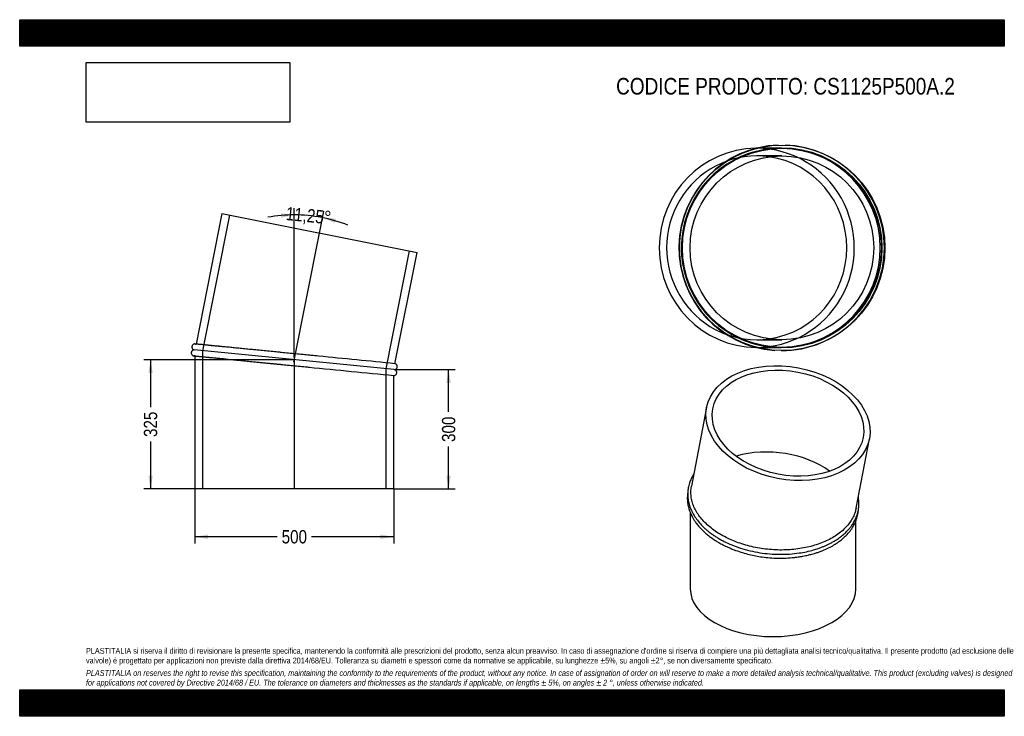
# Model space of a CAD drawing. Header units: millimetres. Extents: x 0 to 2475, y 0 to 1750.
import ezdxf
from ezdxf.enums import TextEntityAlignment as Align
from ezdxf.lldxf.tags import DXFTag

# ---------------------------------------------------------------- set-up
doc = ezdxf.new("R2010")
doc.units = ezdxf.units.MM
doc.header["$LTSCALE"] = 8.333333
doc.layers.add('Default', color=7, linetype='Continuous')
doc.layers.add('TUBO_X_GOMITO_11', color=7, linetype='Continuous')
doc.styles.add('SEACAD_Arial_Narrow', font='ARIALN.TTF')
tags = doc.linetypes.add('CENTER2', pattern=[28.575, 19.05, -3.175, 3.175, -3.175]).pattern_tags.tags
tags[10:11] = [DXFTag(74, 4), DXFTag(75, 0), DXFTag(340, '0'), DXFTag(46, 0.0), DXFTag(50, 0.0), DXFTag(44, 0.0), DXFTag(45, 0.0)]
tags[8:9] = [DXFTag(74, 4), DXFTag(75, 0), DXFTag(340, '0'), DXFTag(46, 0.0), DXFTag(50, 0.0), DXFTag(44, 0.0), DXFTag(45, 0.0)]
tags[6:7] = [DXFTag(74, 4), DXFTag(75, 0), DXFTag(340, '0'), DXFTag(46, 0.0), DXFTag(50, 0.0), DXFTag(44, 0.0), DXFTag(45, 0.0)]
tags[4:5] = [DXFTag(74, 4), DXFTag(75, 0), DXFTag(340, '0'), DXFTag(46, 0.0), DXFTag(50, 0.0), DXFTag(44, 0.0), DXFTag(45, 0.0)]
tags = doc.linetypes.add('HIDDEN2', pattern=[4.7625, 3.175, -1.5875]).pattern_tags.tags
tags[6:7] = [DXFTag(74, 4), DXFTag(75, 0), DXFTag(340, '0'), DXFTag(46, 0.0), DXFTag(50, 0.0), DXFTag(44, 0.0), DXFTag(45, 0.0)]
tags[4:5] = [DXFTag(74, 4), DXFTag(75, 0), DXFTag(340, '0'), DXFTag(46, 0.0), DXFTag(50, 0.0), DXFTag(44, 0.0), DXFTag(45, 0.0)]
doc.dimstyles.new('Plastitalia', dxfattribs={"dimtxt": 33.333333, "dimasz": 33.333333, "dimexe": 16.666667, "dimexo": 0, "dimgap": 8.333333, "dimtad": 0, "dimdec": 0, "dimtxsty": 'SEACAD_Arial_Narrow', "dimblk1": '_SE_FILLED', "dimblk2": '_SE_FILLED', "dimsah": 1, "dimcen": 16.666667, "dimadec": 0, "dimazin": 0, "dimtfac": 0.8, "dimtdec": 1, "dimtmove": 0, "dimatfit": 3, "dimfxl": 1, "dimtolj": 1, "dimarcsym": 0})
picture_1 = doc.add_image_def('image1.jpg', size_in_pixel=(4302, 1260))

# ---------------------------------------------------------------- blocks, each defined once
blk = doc.blocks.new('SEANNOT_GROUP')
at = {"layer": 'Default', "color": 7, "linetype": 'CENTER2'}
blk.add_line((690.3, 901.8), (690.3, 571.1), dxfattribs=at)
blk = doc.blocks.new('SEANNOT_GROUP1')
at = {"layer": 'Default', "color": 7, "linetype": 'CENTER2'}
blk.add_line((689.1, 889.7), (753.6, 1214.1), dxfattribs=at)
blk = doc.blocks.new('SE')
at = {"layer": 'TUBO_X_GOMITO_11', "color": 7, "linetype": 'Continuous'}
for p, q in [((508.4, 1262.9), (443.2, 935.1)), ((508.4, 1262.9), (998.8, 1165.4)), ((943.2, 885.8), (998.8, 1165.4)), ((941.7, 871), (438.8, 920.5)), ((941.7, 871), (438.8, 920.5)), ((440.3, 905.3), (440.3, 571.1)), ((940.3, 571.1), (940.3, 856.1)), ((940.3, 571.1), (440.3, 571.1))]:
    blk.add_line(p, q, dxfattribs=at)
at = {"layer": 'TUBO_X_GOMITO_11', "color": 7, "linetype": 'HIDDEN2'}
for p, q in [((527.1, 1259.2), (459.4, 918.5)), ((921.2, 873), (980.1, 1169.1)), ((443.2, 935.1), (443.1, 934.8)), ((459.4, 918.5), (459.4, 571.1)), ((440.3, 905.6), (440.3, 905.3)), ((921.2, 571.1), (921.2, 873))]:
    blk.add_line(p, q, dxfattribs=at)
for centre, start, end in [((-20687.4, -217447.7), 84.392476, 84.473314), ((22320.1, 219214.4), 264.276686, 264.352011)]:
    blk.add_arc(centre, 219402.4, start, end, dxfattribs=at)
at = {"layer": 'TUBO_X_GOMITO_11', "color": 7, "linetype": 'Continuous'}
for centre, start, end in [((-20687.4, -217447.7), 84.342103, 84.392476), ((22320.1, 219214.4), 264.352011, 264.407897)]:
    blk.add_arc(centre, 219402.4, start, end, dxfattribs=at)
for points, knots in [([(438.8, 920.5), (438.3, 920.5), (437.3, 920.4), (435.8, 919.9), (434.4, 919.2), (433, 917.9), (432, 916.4), (431.4, 914.4), (431.2, 912.7), (431.6, 910.9), (432.2, 909.3), (433.3, 907.8), (434.7, 906.7), (436.3, 905.9), (437.4, 905.7), (438, 905.6)], [0, 0, 0, 0, 0.067041, 0.136881, 0.206355, 0.271876, 0.378025, 0.446016, 0.54362, 0.609558, 0.684428, 0.764913, 0.8469, 0.926319, 1, 1, 1, 1]), ([(440.9, 935.3), (440.4, 935.4), (439.4, 935.4), (437.8, 935), (436.4, 934.4), (434.9, 933.3), (433.8, 931.8), (433, 929.9), (432.7, 928.1), (432.9, 926.3), (433.4, 924.7), (434.3, 923.2), (435.6, 921.9), (437.2, 921), (438.2, 920.7), (438.8, 920.5)], [0, 0, 0, 0, 0.067391, 0.137574, 0.207374, 0.273208, 0.380012, 0.448308, 0.54552, 0.611278, 0.685926, 0.766121, 0.847744, 0.926749, 1, 1, 1, 1]), ([(751.3, 904.8), (751.1, 904.8), (745.5, 905.3), (733.2, 906.6), (715.8, 908.3), (697.9, 910), (680.1, 911.8), (662.3, 913.5), (644.7, 915.3), (627.4, 917), (610.3, 918.7), (593.7, 920.3), (577.5, 921.9), (561.9, 923.4), (547, 924.9), (532.8, 926.3), (519.4, 927.6), (506.8, 928.9), (495.3, 930), (484.9, 931), (477.5, 931.7), (472.5, 932.2), (469.4, 932.5), (466.4, 932.8), (463.3, 933.1), (459.9, 933.5), (456.5, 933.8), (453.2, 934.1), (450.1, 934.4), (447.2, 934.7), (444.7, 935), (442.6, 935.2), (441.2, 935.3), (441, 935.3), (440.9, 935.3)], [0, 0, 0, 0, 0.001199, 0.0405, 0.079803, 0.119104, 0.158406, 0.197708, 0.237009, 0.276311, 0.315612, 0.354913, 0.394213, 0.433513, 0.472811, 0.51211, 0.551408, 0.590705, 0.630001, 0.668977, 0.705957, 0.720708, 0.73507, 0.749052, 0.764614, 0.783257, 0.804982, 0.826055, 0.84939, 0.874988, 0.902848, 0.932969, 0.965353, 1, 1, 1, 1]), ([(438, 905.6), (438.1, 905.6), (438.3, 905.5), (439.7, 905.4), (441.7, 905.2), (444.1, 905), (446.7, 904.7), (449.4, 904.4), (452, 904.2), (454.6, 903.9), (457.2, 903.7), (460, 903.4), (463.1, 903.1), (467.9, 902.6), (474.9, 901.9), (484.8, 901), (495.7, 899.9), (507.6, 898.7), (520.4, 897.4), (534.1, 896.1), (548.5, 894.7), (563.7, 893.2), (579.4, 891.6), (595.8, 890), (612.5, 888.4), (629.7, 886.7), (647.2, 885), (664.8, 883.2), (682.6, 881.5), (700.3, 879.7), (715.7, 878.2), (724, 877.4), (727.3, 877.1)], [0, 0, 0, 0, 0.036715, 0.070467, 0.101256, 0.129084, 0.153949, 0.175851, 0.194791, 0.211271, 0.227614, 0.24411, 0.260758, 0.277559, 0.318488, 0.359736, 0.400984, 0.442233, 0.483483, 0.524734, 0.565985, 0.607237, 0.648489, 0.689742, 0.730996, 0.77225, 0.813504, 0.854759, 0.896013, 0.937268, 0.978523, 1, 1, 1, 1]), ([(940.2, 856.2), (940.6, 856.2), (941.4, 856.1), (942.7, 856.5), (944.1, 857.1), (945.6, 858.2), (946.8, 859.7), (947.6, 861.6), (947.8, 863.4), (947.7, 865.2), (947.2, 866.8), (946.2, 868.3), (944.9, 869.6), (943.4, 870.5), (942.3, 870.8), (941.7, 871)], [0, 0, 0, 0, 0.041465, 0.1136, 0.18534, 0.253004, 0.362777, 0.432971, 0.532886, 0.600472, 0.677195, 0.75962, 0.843512, 0.924713, 1, 1, 1, 1]), ([(941.7, 871), (942.3, 871), (943.3, 871.1), (944.8, 871.6), (946.1, 872.3), (947.5, 873.6), (948.5, 875.1), (949.2, 877.1), (949.3, 878.8), (949, 880.6), (948.3, 882.2), (947.3, 883.7), (945.9, 884.8), (944.4, 885.6), (943.5, 885.7), (943.1, 885.8)], [0, 0, 0, 0, 0.068904, 0.140684, 0.212088, 0.27943, 0.388527, 0.458408, 0.558723, 0.626493, 0.703443, 0.786165, 0.870429, 0.952054, 1, 1, 1, 1])]:
    blk.add_open_spline(points, degree=3, knots=knots, dxfattribs=at)
at = {"layer": 'TUBO_X_GOMITO_11', "color": 7, "linetype": 'HIDDEN2'}
for points in [[(440.9, 935.3), (441.7, 935.3), (442.5, 935.1), (443.3, 934.8)], [(440.4, 905.7), (439.6, 905.5), (438.8, 905.5), (438, 905.6)], [(727.8, 877), (728, 877), (728.2, 877), (728.4, 877)]]:
    blk.add_open_spline(points, degree=3, dxfattribs=at)
blk = doc.blocks.new('DMBLK37')
at = {"layer": 'Default', "linetype": 'Continuous'}
for points in [[(473.6, 445.5), (473.6, 456.6), (440.3, 451)], [(906.9, 445.5), (940.3, 451), (906.9, 456.6)]]:
    blk.add_hatch(color=7, dxfattribs=at).paths.add_polyline_path(points)
at = {"layer": 'Default', "color": 7, "linetype": 'Continuous'}
for p, q in [((440.3, 571.1), (440.3, 434.3)), ((940.3, 571.1), (940.3, 434.3)), ((646.8, 451), (440.3, 451)), ((940.3, 451), (733.8, 451))]:
    blk.add_line(p, q, dxfattribs=at)
at = {"layer": 'Default', "color": 7, "linetype": 'Continuous', "style": 'SEACAD_Arial_Narrow'}
blk.add_text('500', height=33.33, dxfattribs=at).set_placement((658.5, 467.7), align=Align.TOP_LEFT)
blk = doc.blocks.new('_SE_FILLED')
at = {"color": 0}
blk.add_line((0, 0), (-1, 0), dxfattribs=at)
blk.add_solid([(0, 0), (-1, -0.1665), (-1, 0.1665), (0, 0)], dxfattribs=at)
blk = doc.blocks.new('DMBLK38')
at = {"layer": 'Default', "linetype": 'Continuous'}
for points in [[(1083.8, 837.7), (1078.2, 871), (1072.6, 837.7)], [(1083.8, 604.5), (1072.6, 604.5), (1078.2, 571.1)]]:
    blk.add_hatch(color=7, dxfattribs=at).paths.add_polyline_path(points)
at = {"layer": 'Default', "color": 7, "linetype": 'Continuous'}
for p, q in [((941.7, 871), (1094.9, 871)), ((1078.2, 764.5), (1078.2, 871)), ((1078.2, 571.1), (1078.2, 677.6)), ((940.3, 571.1), (1094.9, 571.1))]:
    blk.add_line(p, q, dxfattribs=at)
at = {"layer": 'Default', "color": 7, "linetype": 'Continuous', "style": 'SEACAD_Arial_Narrow'}
blk.add_text('300', height=33.33, rotation=90, dxfattribs=at).set_placement((1061.5, 689.2), align=Align.TOP_LEFT)
blk = doc.blocks.new('SE1')
at = {"layer": 'TUBO_X_GOMITO_11', "color": 7, "linetype": 'Continuous'}
for p, q in [((1726.5, 775.6), (1688.7, 577.8)), ((2102.4, 522.9), (2135.8, 697.3)), ((1685.5, 512.2), (1685.5, 320.5)), ((2102.2, 320.5), (2102.2, 491.3))]:
    blk.add_line(p, q, dxfattribs=at)
for major_axis in [(-204.6, 39.1), (-189, 36.2)]:
    blk.add_ellipse((1931.2, 736.5), major_axis=major_axis, ratio=0.678892, dxfattribs=at)
for centre, major_axis, ratio, start_param, end_param in [((1893.9, 541.4), (192.1, -18.2), 0.630814, 0.800327, 2.135268), ((1893.9, 541.4), (192.1, -18.2), 0.630814, 0.800327, 2.135268), ((1893.9, 320.5), (208.3, 0), 0.57735, 3.141593, 6.283185)]:
    blk.add_ellipse(centre, major_axis=major_axis, ratio=ratio, start_param=start_param, end_param=end_param, dxfattribs=at)
for points, knots in [([(1694.7, 609.3), (1694.5, 609), (1693.5, 607.5), (1691.9, 604.8), (1689.8, 601), (1687.7, 596.7), (1685.5, 591.7), (1683.5, 586), (1681.7, 580), (1680.4, 573.9), (1679.6, 568.2), (1679.1, 562.1), (1679, 553.6), (1680.1, 542.3), (1683.3, 529.4), (1688.3, 516.6), (1695, 504.2), (1703.5, 492), (1712.2, 481.8), (1720.4, 473.8), (1726.6, 468.3), (1731.9, 463.9), (1736.4, 460.4), (1741.1, 457), (1746.9, 453), (1753.9, 448.6), (1761.9, 443.9), (1773.9, 437.6), (1790.4, 430), (1812.3, 422.1), (1835.7, 415.6), (1860.3, 410.7), (1885.4, 407.7), (1910.5, 406.6), (1935.5, 407.3), (1958, 409.8), (1978.1, 413.4), (1993.9, 417.4), (2006.3, 421.3), (2015.5, 424.6), (2023, 427.6), (2029.9, 430.7), (2037, 434.1), (2045.7, 438.9), (2055.8, 445.1), (2065.9, 452.5), (2074.6, 460.1), (2081.8, 467.3), (2087.8, 474.4), (2092.8, 481.2), (2096.9, 487.8), (2100.2, 494.2), (2103.2, 500.8), (2105.7, 508), (2107.6, 515.4), (2108.8, 522.3), (2109.4, 528.9), (2109.6, 535.7), (2109.2, 542.4), (2108.5, 547.7), (2108, 550.5), (2107.9, 551.3)], [0.079705, 0.079705, 0.079705, 0.079705, 0.0808568, 0.0856104, 0.089768, 0.0949422, 0.1011999, 0.1078603, 0.1149055, 0.1222608, 0.1287459, 0.1343231, 0.1430287, 0.1576257, 0.1721722, 0.186855, 0.2014869, 0.2158996, 0.2314185, 0.2401768, 0.247796, 0.2539297, 0.2584823, 0.2630398, 0.2691506, 0.2764944, 0.2841419, 0.2923453, 0.3096983, 0.3276401, 0.3464315, 0.3651238, 0.383812, 0.4025001, 0.4211909, 0.4398093, 0.4541832, 0.4688782, 0.4788807, 0.4860614, 0.4931851, 0.4993543, 0.5056194, 0.5137264, 0.5257737, 0.5380293, 0.5490009, 0.5595944, 0.5685123, 0.5776818, 0.5861117, 0.5933765, 0.6010781, 0.6100043, 0.6187495, 0.6265862, 0.6336456, 0.6411033, 0.6495641, 0.6563903, 0.6590028, 0.6590028, 0.6590028, 0.6590028]), ([(1748.3, 465.3), (1743.4, 468.7), (1738.8, 472.2), (1730.2, 479.3), (1726.2, 483), (1718.6, 490.6), (1715.1, 494.5), (1708.7, 502.5), (1705.7, 506.5), (1700.5, 514.8), (1698.2, 519), (1694.2, 527.5), (1692.6, 531.8), (1689.9, 540.4), (1688.9, 544.8), (1687.6, 553.4), (1687.2, 557.7), (1687.2, 566.3), (1687.5, 570.5), (1688.3, 575.8), (1688.5, 576.8), (1688.7, 577.8)], [0, 0, 0, 0, 0.015625, 0.015625, 0.03125, 0.03125, 0.046875, 0.046875, 0.0625, 0.0625, 0.078125, 0.078125, 0.09375, 0.09375, 0.109375, 0.109375, 0.125, 0.125, 0.140625, 0.140625, 0.1443079, 0.1443079, 0.1443079, 0.1443079]), ([(1679.2, 561.4), (1679, 560.2), (1678.4, 555.6), (1678, 547.5), (1678.8, 536.8), (1680.7, 526.4), (1683.5, 517.2), (1686.2, 510.4), (1688.6, 505.1), (1691.2, 499.9), (1695.1, 493.4), (1700, 486), (1706.9, 477.2), (1711.9, 471.9), (1715.2, 468.5)], [0.8911553, 0.8911553, 0.8911553, 0.8911553, 0.8950289, 0.9070107, 0.9185349, 0.931016, 0.9421984, 0.9498281, 0.9544605, 0.9605206, 0.9682309, 0.9773823, 0.9879729, 1, 1, 1, 1]), ([(1715.2, 468.5), (1718.6, 465.2), (1724, 460), (1733.6, 452.2), (1742.2, 446), (1750.2, 440.8), (1756.8, 436.8), (1762.2, 433.7), (1766.8, 431.3), (1772, 428.6), (1778.4, 425.5), (1787.8, 421.3), (1800.7, 416.3), (1816.5, 411), (1833.3, 406.5), (1849.9, 402.9), (1867.3, 400.1), (1885.9, 398.1), (1905.9, 397.1), (1926.6, 397.4), (1944.6, 398.7), (1958.5, 400.6), (1967.9, 402.1), (1975.2, 403.6), (1981.2, 404.9), (1986.3, 406.1), (1991.7, 407.5), (1998.4, 409.4), (2006.1, 411.9), (2014.4, 414.9), (2024.9, 419.1), (2037, 424.8), (2049.7, 432.1), (2060.8, 439.6), (2070.9, 447.8), (2080.7, 457.3), (2089.7, 468.1), (2097.1, 479.7), (2102.8, 491.9), (2106.6, 504.4), (2108.2, 514.3), (2108.5, 519.8), (2108.5, 521)], [0, 0, 0, 0, 0.0120803, 0.0226965, 0.0318507, 0.0401773, 0.046658, 0.0514638, 0.0555501, 0.0594905, 0.0655706, 0.0728658, 0.0840795, 0.0980008, 0.1112187, 0.1237793, 0.1362181, 0.1504293, 0.165506, 0.1808542, 0.1967435, 0.2064067, 0.2131189, 0.2190315, 0.223826, 0.2275809, 0.2316091, 0.2373912, 0.2443096, 0.2516072, 0.2591386, 0.2730312, 0.2863757, 0.2985832, 0.3104076, 0.3237345, 0.3392143, 0.3536757, 0.3677066, 0.3830904, 0.3975776, 0.401603, 0.401603, 0.401603, 0.401603]), ([(2102.4, 522.9), (2101.8, 519.6), (2101, 516.3), (2098.6, 508.9), (2097, 504.9), (2093, 496.8), (2090.8, 492.9), (2085.5, 485.1), (2082.6, 481.4), (2076.2, 474.1), (2072.6, 470.5), (2065, 463.8), (2060.9, 460.5), (2052.2, 454.3), (2047.6, 451.3), (2037.9, 445.7), (2032.9, 443.1), (2022.2, 438.2), (2016.7, 435.9), (2005.3, 431.8), (1999.4, 429.9), (1987.4, 426.5), (1981.2, 425), (1962.5, 421.2), (1949.5, 419.4), (1929.3, 418), (1922.6, 417.8), (1909, 417.7), (1902.1, 417.9), (1888.5, 418.7), (1881.6, 419.3), (1868, 420.9), (1861.3, 422), (1841.2, 425.7), (1828.1, 429), (1809.2, 435), (1803, 437.2), (1791, 442), (1785.2, 444.5), (1768.4, 452.6), (1757.9, 458.7), (1748.3, 465.3)], [0.643986, 0.643986, 0.643986, 0.643986, 0.65625, 0.65625, 0.671875, 0.671875, 0.6875, 0.6875, 0.703125, 0.703125, 0.71875, 0.71875, 0.734375, 0.734375, 0.75, 0.75, 0.765625, 0.765625, 0.78125, 0.78125, 0.796875, 0.796875, 0.8125, 0.8125, 0.84375, 0.84375, 0.859375, 0.859375, 0.875, 0.875, 0.890625, 0.890625, 0.90625, 0.90625, 0.9375, 0.9375, 0.953125, 0.953125, 0.96875, 0.96875, 1, 1, 1, 1])]:
    blk.add_open_spline(points, degree=3, knots=knots, dxfattribs=at)
blk = doc.blocks.new('DMBLK39')
at = {"layer": 'Default', "linetype": 'Continuous'}
for points in [[(657.2, 1252.6), (690.3, 1259.7), (656.7, 1263.7)], [(795, 1250.1), (761.3, 1252.7), (792.3, 1239.3)]]:
    blk.add_hatch(color=7, dxfattribs=at).paths.add_polyline_path(points)
at = {"layer": 'Default', "color": 7, "linetype": 'Continuous'}
for p, q in [((690.3, 901.8), (690.3, 1276.4)), ((753.6, 1214.1), (764.5, 1269.1))]:
    blk.add_line(p, q, dxfattribs=at)
for start, end in [(90, 100.4952), (68.2548, 90)]:
    blk.add_arc((690.3, 895.8), 363.9, start, end, dxfattribs=at)
at = {"layer": 'Default', "color": 7, "linetype": 'Continuous', "style": 'SEACAD_Arial_Narrow'}
blk.add_text('11,25°', height=33.33, rotation=354.375, dxfattribs=at).set_placement((671, 1280.1), align=Align.TOP_LEFT)
blk = doc.blocks.new('SE2')
at = {"layer": 'TUBO_X_GOMITO_11', "color": 7, "linetype": 'HIDDEN2'}
for p, q in [((1913.1, 1426.9), (1852.7, 1426.9)), ((1916, 1407.8), (1852.7, 1407.8)), ((1852.7, 946), (1916, 946)), ((1852.7, 926.9), (1913.1, 926.9))]:
    blk.add_line(p, q, dxfattribs=at)
at = {"layer": 'TUBO_X_GOMITO_11', "color": 7, "linetype": 'Continuous'}
for centre, radius in [((1916.7, 1176.9), 258.2), ((1916, 1176.9), 250), ((1916, 1176.9), 230.9)]:
    blk.add_circle(centre, radius, dxfattribs=at)
at = {"layer": 'TUBO_X_GOMITO_11', "color": 7, "linetype": 'HIDDEN2'}
blk.add_circle((1916, 1176.9), 251.5, dxfattribs=at)
blk.add_circle((1916, 1176.9), 251.5, dxfattribs=at)
at = {"layer": 'TUBO_X_GOMITO_11', "color": 7, "linetype": 'Continuous'}
blk.add_arc((1915.3, 1176.9), 258.2, 91.8652, 266.1319, dxfattribs=at)
at = {"layer": 'TUBO_X_GOMITO_11', "color": 7, "linetype": 'HIDDEN2'}
for centre, radius, start, end in [((1913.1, 1176.9), 250, 89.766, 240.8167), ((1915.3, 1176.9), 258.2, 0, 88.1068), ((1913.1, 1176.9), 250, 0, 87.1662), ((1915.3, 1176.9), 258.2, 269.7918, 0), ((1913.1, 1176.9), 250, 273.7233, 0), ((1913.1, 1176.9), 250, 242.2854, 266.8731), ((1913.1, 1176.9), 250, 267.0533, 270.8793)]:
    blk.add_arc(centre, radius, start, end, dxfattribs=at)
at = {"layer": 'TUBO_X_GOMITO_11', "color": 7, "linetype": 'Continuous'}
for major_axis, start_param, end_param in [((0, 250), 0.010583, 3.133052), ((0, -230.9), 0.138916, 3.002677)]:
    blk.add_ellipse((1852.7, 1176.9), major_axis=major_axis, ratio=0.980785, start_param=start_param, end_param=end_param, dxfattribs=at)
at = {"layer": 'TUBO_X_GOMITO_11', "color": 7, "linetype": 'HIDDEN2'}
for major_axis, start_param, end_param in [((0, -230.9), 3.002677, 6.283185), ((0, 250), 0, 0.010583), ((0, 250), 3.133052, 6.283185), ((0, -230.9), 0, 0.138916)]:
    blk.add_ellipse((1852.7, 1176.9), major_axis=major_axis, ratio=0.980785, start_param=start_param, end_param=end_param, dxfattribs=at)
blk = doc.blocks.new('DMBLK40')
at = {"layer": 'Default', "linetype": 'Continuous'}
for points in [[(323.4, 862.4), (334.5, 862.4), (328.9, 895.8)], [(323.4, 604.5), (328.9, 571.1), (334.5, 604.5)]]:
    blk.add_hatch(color=7, dxfattribs=at).paths.add_polyline_path(points)
at = {"layer": 'Default', "color": 7, "linetype": 'Continuous'}
for p, q in [((690.3, 895.8), (312.2, 895.8)), ((328.9, 895.8), (328.9, 776.9)), ((328.9, 690), (328.9, 571.1)), ((690.3, 571.1), (312.2, 571.1))]:
    blk.add_line(p, q, dxfattribs=at)
at = {"layer": 'Default', "color": 7, "linetype": 'Continuous', "style": 'SEACAD_Arial_Narrow'}
blk.add_text('325', height=33.33, rotation=90, dxfattribs=at).set_placement((312.2, 701.6), align=Align.TOP_LEFT)

msp = doc.modelspace()

# ---------------------------------------------------------------- hatches: boundary and pattern name
at = {"layer": 'Default', "linetype": 'Continuous'}
h = msp.add_hatch(dxfattribs=at)
h.set_pattern_fill('LINE', scale=0.629921, angle=45, style=0)
h.paths.add_polyline_path([(2475, 1683.3), (2475, 1750), (0, 1750), (0, 1683.3)])
for points in [[(2475, 1683.3), (2475, 1750), (0, 1750), (0, 1683.3)], [(2475, 0), (2475, 66.7), (0, 66.7), (0, 0)]]:
    msp.add_hatch(color=7, dxfattribs=at).paths.add_polyline_path(points)
h = msp.add_hatch(dxfattribs=at)
h.set_pattern_fill('LINE', scale=0.629921, angle=45, style=0)
h.paths.add_polyline_path([(2475, 0), (2475, 66.7), (0, 66.7), (0, 0)])

# ---------------------------------------------------------------- linework, layer by layer
at = {"layer": 'Default', "color": 7, "linetype": 'Continuous'}
for p, q in [((0, 1750), (2475, 1750)), ((0, 1683.3), (0, 1750)), ((2475, 1750), (2475, 1683.3)), ((2475, 1683.3), (0, 1683.3)), ((0, 66.7), (2475, 66.7)), ((0, 0), (0, 66.7)), ((2475, 66.7), (2475, 0)), ((2475, 0), (0, 0))]:
    msp.add_line(p, q, dxfattribs=at)

# ---------------------------------------------------------------- block references
at = {"layer": 'Default'}
for name in ['SE2', 'SE', 'SEANNOT_GROUP1', 'SEANNOT_GROUP', 'SE1']:
    msp.add_blockref(name, (0, 0), dxfattribs=at)

# ---------------------------------------------------------------- texts
at = {"layer": 'Default', "attachment_point": 1}
for s, insert, char_height, width in [('{\\fArial Narrow|b0||i0||c0|p34;\\C7;\\H41.66666667;\\W1.;CODICE PRODOTTO: CS1125P500A.2}', (1499.2, 1603.7), 41.667, 854.1), ("{\\fArial Narrow|b0||i0||c0|p34;\\C7;\\H14.58333333;\\W1.;PLASTITALIA si riserva il diritto di revisionare la presente specifica, mantenendo la conformità alle prescrizioni del prodotto, senza alcun preavviso. In caso di assegnazione d'ordine si riserva di compiere una più dettagliata analisi tecnico/qualitativa. Il presente prodotto (ad esclusione delle \\P}{\\fArial Narrow|b0||i0||c0|p34;\\C7;\\H14.58333333;\\W1.;valvole) è progettato per applicazioni non previste dalla direttiva 2014/68/EU. Tolleranza su diametri e spessori come da normative se applicabile, su lunghezze ±5%, su angoli ±2°, se non diversamente specificato.\\P}{\\fArial Narrow|b0||i0||c0|p34;\\C7;\\H4.166666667;\\W1.;   \\P}{\\fArial Narrow|b0||i1||c0|p34;\\C7;\\H14.58333333;\\W1.;PLASTITALIA on reserves the right to revise this specification, maintaining the conformity to the requirements of the product, without any notice. In case of assignation of order on will reserve to make a more detailed analysis technical/qualitative. This product (excluding valves) is designed \\P}{\\fArial Narrow|b0||i1||c0|p34;\\C7;\\H14.58333333;\\W1.;for applications not covered by Directive 2014/68 / EU. The tolerance on diameters and thicknesses as the standards if applicable, on lengths ± 5%, on angles ± 2 °, unless otherwise indicated.\\P}", (166.7, 171.7), 14.5833, 2141.667)]:
    msp.add_mtext(s, dxfattribs=dict(at, insert=insert, char_height=char_height, width=width))

# ---------------------------------------------------------------- dimensions: what is measured, and where the dimension line sits
at = {"layer": 'Default', "color": 7, "linetype": 'Continuous'}
dim = msp.add_angular_dim_2l(base=(725.9, 1257.9), line1=((690.3, 895.8), (690.3, 901.8)), line2=((690.3, 895.8), (753.6, 1214.1)), text='\\A1;<>', dimstyle='Plastitalia', override={"dimadec": 2}, dxfattribs=at)
dim.commit()
dim.dimension.update_dxf_attribs({"geometry": 'DMBLK39', "text_midpoint": (725.9, 1257.9), "dimtype": 162})
for base, p1, p2, angle, picture, middle in [((328.9, 895.8), (690.3, 895.8), (690.3, 571.1), 270, 'DMBLK40', (328.9, 733.4)), ((1078.2, 571.1), (940.3, 571.1), (941.7, 871), 89.7204, 'DMBLK38', (1078.2, 721.1))]:
    dim = msp.add_linear_dim(base=base, p1=p1, p2=p2, angle=angle, text='\\A1;<>', dimstyle='Plastitalia', dxfattribs=at)
    dim.commit()
    dim.dimension.update_dxf_attribs({"geometry": picture, "text_midpoint": middle, "dimtype": 161})
dim = msp.add_linear_dim(base=(440.3, 451), p1=(940.3, 571.1), p2=(440.3, 571.1), text='\\A1;<>', dimstyle='Plastitalia', dxfattribs=at)
dim.commit()
dim.dimension.update_dxf_attribs({"geometry": 'DMBLK37', "text_midpoint": (690.3, 451), "dimtype": 160})

# ---------------------------------------------------------------- pictures from other files: only their frames are drawn
image = msp.add_image(picture_1, insert=(166.7, 1492.5), size_in_units=(512.1, 150))
image.dxf.flags = 7

doc.saveas('drawing.dxf')
